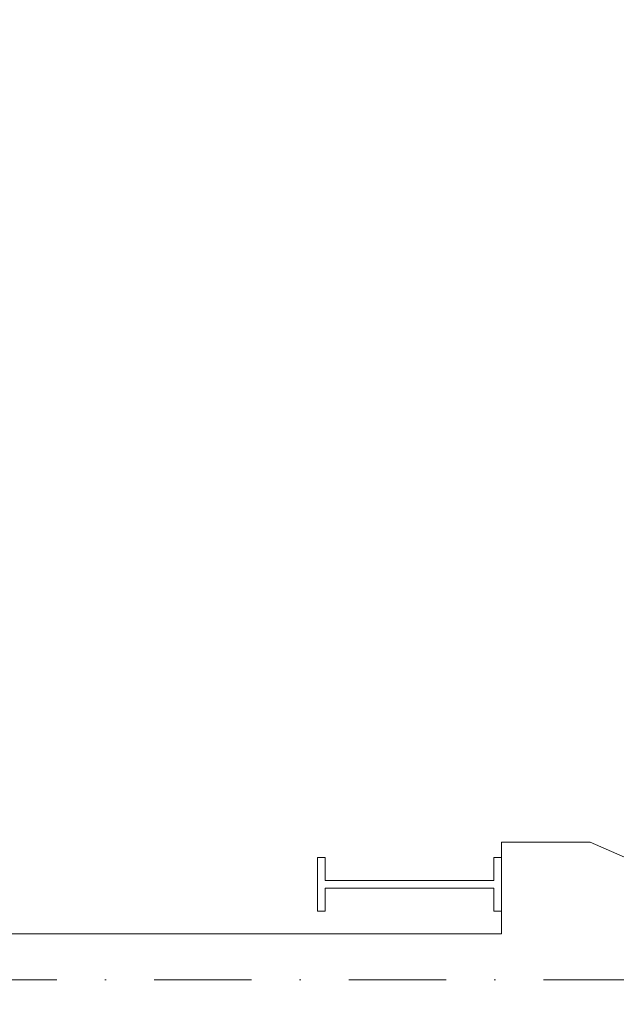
# Model space of a CAD drawing. Header units: millimetres. Extents: x -385852 to 693036, y -525006 to 444206.
# Tile 116 of 156: x 208042 to 211935, y 63141 to 69565. Entities that reach past the tile are written whole.
import ezdxf

# ---------------------------------------------------------------- set-up
doc = ezdxf.new("R2010")
doc.units = ezdxf.units.MM
doc.linetypes.add('CENTERX2', pattern=[101.6, 63.5, -12.7, 12.7, -12.7])
doc.linetypes.add('DASHDOT', pattern=[25.4, 12.7, -6.35, 0, -6.35])
for name, color, linetype, lineweight in [('A99_N_leg-text', 7, 'Continuous', 9), ('A99_N_leg-text @ 200 VP14', 7, 'Continuous', 9), ('A99_N_leg-text @ 200 VP4', 7, 'Continuous', 9), ('A99_S_kce-pohl', 61, 'Continuous', 5), ('A99_S_kce-rez-sil', 7, 'Continuous', 15), ('A99_S_osy', 1, 'CENTERX2', 5)]:
    doc.layers.add(name, color=color, linetype=linetype, lineweight=lineweight)
doc.styles.add('A99_kota', font='isocpeur.ttf', dxfattribs={"height": 2})

# ---------------------------------------------------------------- blocks, each defined once
blk = doc.blocks.new('*U2652')
at = {"layer": 'A99_N_leg-text @ 200 VP14', "linetype": 'Continuous', "lineweight": 0, "insert": (162730, -32600), "char_height": 400, "width": 19240, "attachment_point": 1, "rotation": 90, "style": 'A99_kota'}
blk.add_mtext('\\A1;\\pi-1200,l1200,t1200,22800;^IPOZNÁMKA:\\P^INAVRŽENÉ STAVEBNÍ ÚPRAVY BYLY PROVEDENY NA ZÁKLADĚ  INVESTOREM PŘEDANÝCH ELEKTRONICKÝCH PODKLADŮ.\\P ^IPŘED PROVÁDĚNÍM STAVEBNÍCH ÚPRAV JE NUTNÉ VEŠKERÉ PRVKY PŘESNĚ ZAMĚŘIT, ZDALI JSOU V SOULADU S PROJEKTOVOU DOKUMENTACÍ A PROVÉST VIZUÁLNÍ KONTROLU.', dxfattribs=at)
at = {"layer": 'A99_N_leg-text @ 200 VP4', "linetype": 'Continuous', "lineweight": 0, "insert": (162730, -32600), "char_height": 400, "width": 19240, "attachment_point": 1, "rotation": 90, "style": 'A99_kota'}
blk.add_mtext('\\A1;\\pi-1200,l1200,t1200,22800;^IPOZNÁMKA:\\P^INAVRŽENÉ STAVEBNÍ ÚPRAVY BYLY PROVEDENY NA ZÁKLADĚ  INVESTOREM PŘEDANÝCH ELEKTRONICKÝCH PODKLADŮ.\\P ^IPŘED PROVÁDĚNÍM STAVEBNÍCH ÚPRAV JE NUTNÉ VEŠKERÉ PRVKY PŘESNĚ ZAMĚŘIT, ZDALI JSOU V SOULADU S PROJEKTOVOU DOKUMENTACÍ A PROVÉST VIZUÁLNÍ KONTROLU.', dxfattribs=at)

msp = doc.modelspace()

# ---------------------------------------------------------------- linework, layer by layer
at = {"layer": 'A99_S_kce-pohl'}
for p, q in [((211185, 64200), (211185, 63600)), ((211185, 64200), (211765.3827, 64200)), ((212105, 64050), (211765.3827, 64200)), ((211185, 63600), (206465.4762, 63600))]:
    msp.add_line(p, q, dxfattribs=at)
at = {"layer": 'A99_S_kce-rez-sil', "linetype": 'Continuous'}
for p, q in [((209985, 64100), (209985, 63750)), ((209985, 64100), (210035, 64100)), ((210035, 64100), (210035, 63950)), ((211185, 64100), (211135, 64100)), ((211135, 64100), (211135, 63950)), ((211185, 64100), (211185, 63750)), ((210035, 63950), (211135, 63950)), ((210035, 63900), (211135, 63900)), ((210035, 63750), (210035, 63900)), ((211135, 63750), (211135, 63900)), ((209985, 63750), (210035, 63750)), ((211185, 63750), (211135, 63750))]:
    msp.add_line(p, q, dxfattribs=at)
at = {"layer": 'A99_S_osy', "linetype": 'DASHDOT', "lineweight": 5, "ltscale": 50}
msp.add_lwpolyline([(222254.8182, 63300), (202234.8182, 63300)], dxfattribs=at)

# ---------------------------------------------------------------- block references
at = {"layer": 'A99_N_leg-text', "color": 1, "linetype": 'Continuous', "lineweight": 5}
msp.add_blockref('*U2652', (45700, -7800), dxfattribs=at)

doc.saveas('drawing.dxf')
